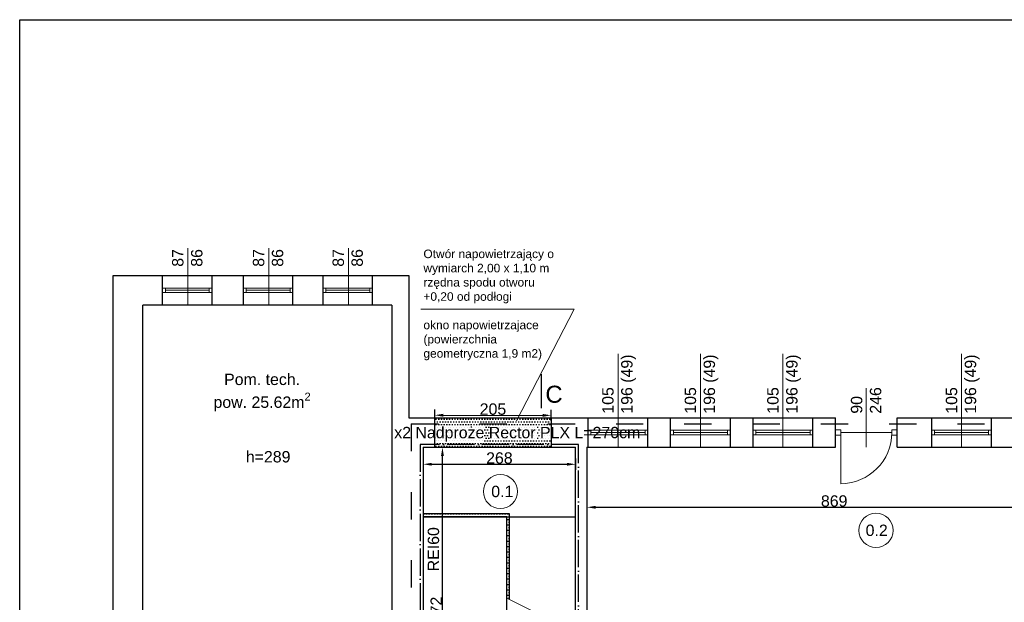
# Model space of a CAD drawing. Header units: millimetres. Extents: x 2341 to 31069, y -7915 to 10644.
# Tile 21 of 105: x 2341 to 4072, y 1960 to 2984. Entities that reach past the tile are written whole.
import ezdxf

# ---------------------------------------------------------------- set-up
doc = ezdxf.new("R2010")
doc.units = ezdxf.units.MM
doc.linetypes.add('ACAD_ISO03W100', pattern=[30, 12, -18])
doc.linetypes.add('ACAD_ISO04W100', pattern=[30.5, 24, -3, 0.5, -3])
for name, color, linetype, lineweight in [('oddymianie', 5, 'Continuous', 20), ('opisy', 5, 'Continuous', 5), ('stolarka', 3, 'Continuous', 9), ('Wymiar', 7, 'Continuous', 5), ('wymiary', 6, 'Continuous', 5), ('ściany nośne', 1, 'Continuous', 25)]:
    doc.layers.add(name, color=color, linetype=linetype, lineweight=lineweight)
doc.styles.get("Standard").update_dxf_attribs({"font": 'ARIAL.TTF'})
doc.dimstyles.new('ISO-25', dxfattribs={"dimtxt": 20, "dimasz": 15, "dimexe": 10, "dimexo": 10, "dimtad": 1, "dimdec": 0, "dimtxsty": 'Standard', "dimcen": 2.5, "dimadec": 0, "dimazin": 0, "dimtfac": 1, "dimtdec": 0, "dimtmove": 0, "dimatfit": 3, "dimfxl": 0, "dimarcsym": 0})
pattern_1 = [(0, (-170.4277, 5158.6735), (2.38125, 4.7625), [0, -4.7625])]

# ---------------------------------------------------------------- blocks, each defined once
blk = doc.blocks.new('*D245')
at = {"layer": 'Defpoints', "color": 0}
for p in [(3338.2, 2136), (4207.2, 2136), (4207.2, 2127.2)]:
    blk.add_point(p, dxfattribs=at)
at = {"layer": 'Wymiar', "color": 0, "lineweight": -2}
for p, q in [((3338.2, 2127.2), (3338.2, 2117.2)), ((3353.2, 2127.2), (4192.2, 2127.2)), ((4207.2, 2127.2), (4207.2, 2117.2))]:
    blk.add_line(p, q, dxfattribs=at)
at = {"layer": 'Wymiar', "color": 0}
for points in [[(3353.2, 2129.7), (3353.2, 2124.7), (3338.2, 2127.2)], [(4192.2, 2124.7), (4192.2, 2129.7), (4207.2, 2127.2)]]:
    blk.add_solid(points, dxfattribs=at)
at = {"layer": 'Wymiar', "color": 0, "insert": (3772.7, 2138.1), "char_height": 20, "attachment_point": 5}
blk.add_mtext('869', dxfattribs=at)
blk = doc.blocks.new('*D915')
at = {"layer": 'Defpoints', "color": 0}
for p in [(3050.2, 2232.6), (3318.2, 2232.6), (3318.2, 2202.8)]:
    blk.add_point(p, dxfattribs=at)
at = {"layer": 'wymiary', "color": 0, "lineweight": -2}
for p, q in [((3050.2, 2212.8), (3050.2, 2192.8)), ((3065.2, 2202.8), (3303.2, 2202.8)), ((3318.2, 2212.8), (3318.2, 2192.8))]:
    blk.add_line(p, q, dxfattribs=at)
at = {"layer": 'wymiary', "color": 0}
for points in [[(3065.2, 2205.3), (3065.2, 2200.3), (3050.2, 2202.8)], [(3303.2, 2200.3), (3303.2, 2205.3), (3318.2, 2202.8)]]:
    blk.add_solid(points, dxfattribs=at)
at = {"layer": 'wymiary', "color": 0, "insert": (3184.2, 2213.7), "char_height": 20, "attachment_point": 5}
blk.add_mtext('268', dxfattribs=at)
blk = doc.blocks.new('*D916')
at = {"layer": 'Defpoints', "color": 0}
for p in [(3050.2, 2232.6), (3084.1, 2232.6), (3050.2, 1660.9)]:
    blk.add_point(p, dxfattribs=at)
at = {"layer": 'wymiary', "color": 0, "lineweight": -2}
for p, q in [((3074.1, 2232.6), (3094.1, 2232.6)), ((3084.1, 1675.9), (3084.1, 2217.6)), ((3074.1, 1660.9), (3094.1, 1660.9))]:
    blk.add_line(p, q, dxfattribs=at)
at = {"layer": 'wymiary', "color": 0}
for points in [[(3086.6, 2217.6), (3081.6, 2217.6), (3084.1, 2232.6)], [(3081.6, 1675.9), (3086.6, 1675.9), (3084.1, 1660.9)]]:
    blk.add_solid(points, dxfattribs=at)
at = {"layer": 'wymiary', "color": 0, "insert": (3073.3, 1946.7), "char_height": 20, "attachment_point": 5, "rotation": 90}
blk.add_mtext('572', dxfattribs=at)
blk = doc.blocks.new('*D1120')
at = {"layer": 'Defpoints', "color": 0}
for p in [(3275.2, 2288.7), (3070.5, 2269.3), (3275.2, 2269)]:
    blk.add_point(p, dxfattribs=at)
at = {"layer": 'wymiary', "color": 0, "lineweight": -2}
for p, q in [((3070.5, 2279.3), (3070.5, 2299)), ((3085.5, 2289), (3260.2, 2288.8)), ((3275.2, 2279), (3275.2, 2298.7))]:
    blk.add_line(p, q, dxfattribs=at)
at = {"layer": 'wymiary', "color": 0}
for points in [[(3085.5, 2291.5), (3085.5, 2286.5), (3070.5, 2289)], [(3260.2, 2286.3), (3260.2, 2291.3), (3275.2, 2288.7)]]:
    blk.add_solid(points, dxfattribs=at)
at = {"layer": 'wymiary', "color": 0, "insert": (3172.9, 2299.7), "char_height": 20, "attachment_point": 5, "rotation": 359.9173}
blk.add_mtext('205', dxfattribs=at)

msp = doc.modelspace()

# ---------------------------------------------------------------- hatches: boundary and pattern name
at = {"layer": 'ściany nośne', "transparency": 33554687}
h = msp.add_hatch(dxfattribs=at)
h.set_pattern_fill('DOTS', color=256, scale=3)
h.set_pattern_definition(pattern_1)
h.paths.add_polyline_path([(3275.2, 2232.3), (3275.2, 2284.6), (3070.5, 2284.6), (3070.5, 2232.6), (3175, 2232.3)], is_closed=False)
h = msp.add_hatch(dxfattribs=at)
h.set_pattern_fill('DOTS', color=256, scale=3)
h.set_pattern_definition(pattern_1)
h.paths.add_polyline_path([(3050.2, 2110.6), (3197.2, 2110.6), (3202.2, 2110.6), (3202.2, 2115.6), (3050.2, 2115.6)])
h.paths.add_polyline_path([(3202.2, 1965), (3202.2, 2110.6), (3197.2, 2110.6), (3197.2, 1967.5)])

# ---------------------------------------------------------------- linework, layer by layer
at = {"layer": 'oddymianie'}
for points in [[(3214.2, 2279), (3315.9, 2475.2), (3046.3, 2475.2)], [(3070.5, 2232.6), (3070.5, 2269.3)]]:
    msp.add_lwpolyline(points, dxfattribs=at)
at = {"layer": 'opisy', "color": 0}
for p, q in [((2636.7, 2482.6), (2636.7, 2582.6)), ((2778.7, 2482.6), (2778.7, 2582.6)), ((2918.7, 2482.6), (2918.7, 2582.6)), ((3392.7, 2232.6), (3392.7, 2397.2)), ((3537.7, 2232.6), (3537.7, 2397.2)), ((3682.7, 2232.6), (3682.7, 2397.2)), ((3996.7, 2232.6), (3996.7, 2397.2)), ((3829.2, 2232.6), (3829.2, 2336.3)), ((3197.2, 1967.5), (3318.2, 1906.9))]:
    msp.add_line(p, q, dxfattribs=at)
at = {"layer": 'opisy', "color": 251}
for centre in [(3186, 2154.9), (3846.2, 2086.6)]:
    msp.add_circle(centre, 30, dxfattribs=at)
at = {"layer": 'stolarka', "color": 0}
for p, q in [((2592.2, 2512.6), (2597.2, 2512.6)), ((2597.2, 2512.6), (2597.2, 2504.6)), ((2597.2, 2512.6), (2674.2, 2512.6)), ((2679.2, 2512.6), (2674.2, 2512.6)), ((2674.2, 2512.6), (2674.2, 2504.6)), ((2734.2, 2512.6), (2739.2, 2512.6)), ((2739.2, 2512.6), (2739.2, 2504.6)), ((2739.2, 2512.6), (2816.2, 2512.6)), ((2821.2, 2512.6), (2816.2, 2512.6)), ((2816.2, 2512.6), (2816.2, 2504.6)), ((2874.2, 2512.6), (2879.2, 2512.6)), ((2879.2, 2512.6), (2879.2, 2504.6)), ((2879.2, 2512.6), (2956.2, 2512.6)), ((2961.2, 2512.6), (2956.2, 2512.6)), ((2956.2, 2512.6), (2956.2, 2504.6)), ((2597.2, 2504.6), (2592.2, 2504.6)), ((2597.2, 2508.6), (2674.2, 2508.6)), ((2597.2, 2504.6), (2674.2, 2504.6)), ((2674.2, 2504.6), (2679.2, 2504.6)), ((2739.2, 2504.6), (2734.2, 2504.6)), ((2739.2, 2508.6), (2816.2, 2508.6)), ((2739.2, 2504.6), (2816.2, 2504.6)), ((2816.2, 2504.6), (2821.2, 2504.6)), ((2879.2, 2504.6), (2874.2, 2504.6)), ((2879.2, 2508.6), (2956.2, 2508.6)), ((2879.2, 2504.6), (2956.2, 2504.6)), ((2956.2, 2504.6), (2961.2, 2504.6)), ((3340.2, 2262.6), (3345.2, 2262.6)), ((3345.2, 2254.6), (3340.2, 2254.6)), ((3345.2, 2262.6), (3345.2, 2254.6)), ((3345.2, 2262.6), (3440.2, 2262.6)), ((3345.2, 2258.6), (3440.2, 2258.6)), ((3345.2, 2254.6), (3440.2, 2254.6)), ((3445.2, 2262.6), (3440.2, 2262.6)), ((3440.2, 2262.6), (3440.2, 2254.6)), ((3440.2, 2254.6), (3445.2, 2254.6)), ((3485.2, 2262.6), (3490.2, 2262.6)), ((3490.2, 2254.6), (3485.2, 2254.6)), ((3490.2, 2262.6), (3490.2, 2254.6)), ((3490.2, 2262.6), (3585.2, 2262.6)), ((3490.2, 2258.6), (3585.2, 2258.6)), ((3490.2, 2254.6), (3585.2, 2254.6)), ((3590.2, 2262.6), (3585.2, 2262.6)), ((3585.2, 2262.6), (3585.2, 2254.6)), ((3585.2, 2254.6), (3590.2, 2254.6)), ((3630.2, 2262.6), (3635.2, 2262.6)), ((3635.2, 2254.6), (3630.2, 2254.6)), ((3635.2, 2262.6), (3635.2, 2254.6)), ((3635.2, 2262.6), (3730.2, 2262.6)), ((3635.2, 2258.6), (3730.2, 2258.6)), ((3635.2, 2254.6), (3730.2, 2254.6)), ((3735.2, 2262.6), (3730.2, 2262.6)), ((3730.2, 2262.6), (3730.2, 2254.6)), ((3730.2, 2254.6), (3735.2, 2254.6)), ((3784.2, 2263.1), (3775.2, 2263.1)), ((3784.2, 2254.1), (3775.2, 2254.1)), ((3784.2, 2254.1), (3784.2, 2263.1)), ((3784.2, 2258.6), (3874.2, 2258.6)), ((3784.2, 2258.6), (3784.2, 2168.6)), ((3874.2, 2263.1), (3883.2, 2263.1)), ((3874.2, 2254.1), (3874.2, 2263.1)), ((3874.2, 2254.1), (3883.2, 2254.1)), ((3944.2, 2262.6), (3949.2, 2262.6)), ((3949.2, 2254.6), (3944.2, 2254.6)), ((3949.2, 2262.6), (3949.2, 2254.6)), ((3949.2, 2262.6), (4044.2, 2262.6)), ((3949.2, 2258.6), (4044.2, 2258.6)), ((3949.2, 2254.6), (4044.2, 2254.6)), ((4049.2, 2262.6), (4044.2, 2262.6)), ((4044.2, 2262.6), (4044.2, 2254.6)), ((4044.2, 2254.6), (4049.2, 2254.6))]:
    msp.add_line(p, q, dxfattribs=at)
msp.add_lwpolyline([(3784.2, 2168.6, 0.411545), (3874.2, 2258.6)], format="xyb", dxfattribs=at)
at = {"layer": 'ściany nośne', "color": 0}
for p, q in [((2341, 114.3), (2341, 2984.3)), ((2341, 2984.3), (7941, 2984.3)), ((2505.2, 1453.6), (2505.2, 2534.6)), ((2505.2, 2534.6), (2995.2, 2534.6)), ((2592.2, 2482.6), (2592.2, 2534.6)), ((2679.2, 2482.6), (2679.2, 2534.6)), ((2734.2, 2482.6), (2734.2, 2534.6)), ((2821.2, 2482.6), (2821.2, 2534.6)), ((2874.2, 2482.6), (2874.2, 2534.6)), ((2961.2, 2482.6), (2961.2, 2534.6)), ((2995.2, 2534.6), (3025.2, 2534.6)), ((3025.2, 2534.6), (3025.2, 2284.6)), ((2557.2, 1897.6), (2557.2, 2482.6)), ((2592.2, 2482.6), (2557.2, 2482.6)), ((2679.2, 2482.6), (2592.2, 2482.6)), ((2734.2, 2482.6), (2679.2, 2482.6)), ((2821.2, 2482.6), (2734.2, 2482.6)), ((2874.2, 2482.6), (2821.2, 2482.6)), ((2961.2, 2482.6), (2874.2, 2482.6)), ((2995.2, 2482.6), (2961.2, 2482.6)), ((2995.2, 2482.6), (2995.2, 2232.6)), ((3025.2, 2284.6), (3775.2, 2284.6)), ((3340.2, 2232.6), (3340.2, 2284.6)), ((3445.2, 2232.6), (3445.2, 2284.6)), ((3485.2, 2232.6), (3485.2, 2284.6)), ((3590.2, 2232.6), (3590.2, 2284.6)), ((3630.2, 2232.6), (3630.2, 2284.6)), ((3735.2, 2232.6), (3735.2, 2284.6)), ((3775.2, 2232.6), (3775.2, 2284.6)), ((3883.2, 2284.6), (4195.2, 2284.6)), ((3883.2, 2232.6), (3883.2, 2284.6)), ((3944.2, 2232.6), (3944.2, 2284.6)), ((4049.2, 2232.6), (4049.2, 2284.6)), ((2995.2, 2232.6), (2995.2, 1897.6)), ((3050.2, 2232.6), (3318.2, 2232.6)), ((3050.2, 2232.6), (3050.2, 1660.9)), ((3318.2, 1660.9), (3318.2, 2232.6)), ((3338.2, 2232.6), (3775.2, 2232.6)), ((3338.2, 2232.6), (3338.2, 1861.6)), ((3883.2, 2232.6), (4195.2, 2232.6)), ((3050.2, 2110.6), (3318.2, 2110.6)), ((3197.2, 1785.9), (3197.2, 1967.5))]:
    msp.add_line(p, q, dxfattribs=at)
at = {"layer": 'ściany nośne', "color": 3}
msp.add_line((3257.7, 2361.2), (3257.7, 2301.2), dxfattribs=at)
at = {"layer": 'ściany nośne', "linetype": 'ACAD_ISO03W100', "ltscale": 4}
for q in [(3029.2, 1641), (5128.3, 2274)]:
    msp.add_line((3029.2, 2274), q, dxfattribs=at)
at = {"layer": 'ściany nośne'}
for p, q in [((3202.2, 2115.6), (3050.2, 2115.6)), ((3202.2, 1965), (3202.2, 2115.6)), ((3197.2, 2110.6), (3050.2, 2110.6)), ((3197.2, 1967.5), (3197.2, 2110.6))]:
    msp.add_line(p, q, dxfattribs=at)
msp.add_lwpolyline([(3070.5, 2232.3), (3070.5, 2284.6), (3275.2, 2284.6), (3275.2, 2232.3)], close=True, dxfattribs=at)
at = {"layer": 'ściany nośne', "color": 134, "linetype": 'ACAD_ISO04W100', "ltscale": 2}
msp.add_lwpolyline([(3045.2, 1655.9), (3323.2, 1655.9), (3323.2, 2237.6), (3045.2, 2237.6), (3045.2, 1655.9)], dxfattribs=at)
at = {"layer": 'ściany nośne', "color": 0}
msp.add_point((3197.2, 1967.5), dxfattribs=at)

# ---------------------------------------------------------------- texts
at = {"layer": 'oddymianie', "insert": (3050.7, 2580.2), "char_height": 15, "width": 238.116, "attachment_point": 1}
msp.add_mtext('Otwór napowietrzający o wymiarch 2,00 x 1,10 m \\Przędna spodu otworu +0,20 od podłogi\\P\\Pokno napowietrzajace (powierzchnia geometryczna 1,9 m2) ', dxfattribs=at)
at = {"layer": 'opisy', "color": 0, "char_height": 20, "attachment_point": 1, "rotation": 90}
for s, insert, width in [('87\\P86 ', (2608.9, 2550), 140.178), ('87\\P86', (2750.9, 2550), 140.178), ('87\\P86', (2890.9, 2550), 140.178), ('105\\P196 (49)', (3364.9, 2291.7), 104.913), ('105\\P196 (49)', (3509.9, 2291.7), 104.913), ('105\\P196 (49)', (3654.9, 2291.7), 104.913), ('105\\P196 (49)', (3968.9, 2291.7), 104.913), ('90\\P246', (3802.1, 2291.7), 6.698)]:
    msp.add_mtext(s, dxfattribs=dict(at, insert=insert, width=width))
at = {"layer": 'opisy', "color": 251, "char_height": 20, "attachment_point": 1}
for s, insert, width in [('\\A1;\\pxqc;Pom. tech.\\Ppow. 25.62m{\\H0.7x;\\S2^ ;}', (2655.2, 2362.1), 223.779), ('h=289', (2738.5, 2226), 104.913), ('0.1', (3169.9, 2165), 104.913), ('0.2', (3828, 2096.7), 104.913)]:
    msp.add_mtext(s, dxfattribs=dict(at, insert=insert, width=width))
at = {"layer": 'opisy', "color": 3, "attachment_point": 1}
for s, insert, char_height, width in [('C', (3265.1, 2340.9), 30, 518.523), ('x2 Nadproże Rector PLX L=270cm', (2999.4, 2268.6), 20, 504.789)]:
    msp.add_mtext(s, dxfattribs=dict(at, insert=insert, char_height=char_height, width=width))
at = {"layer": 'ściany nośne', "color": 134, "linetype": 'ACAD_ISO04W100', "ltscale": 2, "insert": (3058.2, 2014.6), "char_height": 20, "width": 104.913, "attachment_point": 1, "rotation": 90}
msp.add_mtext('REI60', dxfattribs=at)

# ---------------------------------------------------------------- dimensions: what is measured, and where the dimension line sits
at = {"layer": 'Wymiar'}
dim = msp.add_linear_dim(base=(4207.2, 2127.2), p1=(3338.2, 2136), p2=(4207.2, 2136), dimstyle='ISO-25', dxfattribs=at)
dim.commit()
dim.dimension.update_dxf_attribs({"geometry": '*D245', "text_midpoint": (3772.7, 2138.1)})
at = {"layer": 'wymiary', "color": 0}
dim = msp.add_aligned_dim(p1=(3070.5, 2269.3), p2=(3275.2, 2269), distance=19.7, dimstyle='ISO-25', override={"dimtxsty": 'Standard'}, dxfattribs=at)
dim.commit()
dim.dimension.update_dxf_attribs({"geometry": '*D1120', "text_midpoint": (3172.9, 2299.7)})
dim = msp.add_linear_dim(base=(3318.2, 2202.8), p1=(3050.2, 2232.6), p2=(3318.2, 2232.6), dimstyle='ISO-25', dxfattribs=at)
dim.commit()
dim.dimension.update_dxf_attribs({"geometry": '*D915', "text_midpoint": (3184.2, 2213.7)})
dim = msp.add_linear_dim(base=(3084.1, 2232.6), p1=(3050.2, 1660.9), p2=(3050.2, 2232.6), angle=90, dimstyle='ISO-25', dxfattribs=at)
dim.commit()
dim.dimension.update_dxf_attribs({"geometry": '*D916', "text_midpoint": (3084.1, 1946.7), "dimtype": 160})

doc.saveas('drawing.dxf')
